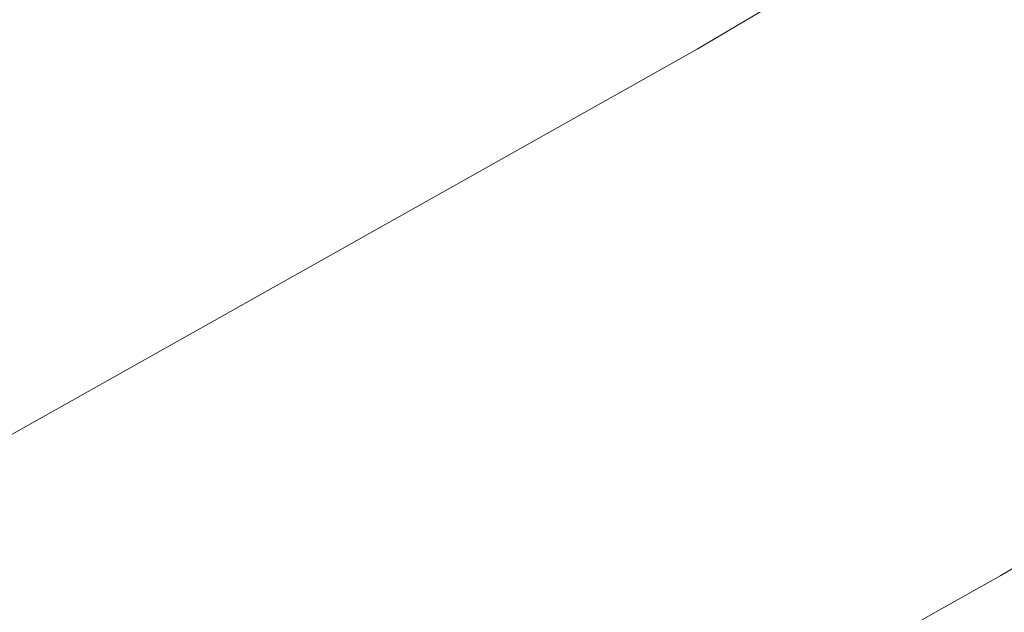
# Model space of a CAD drawing. Header units: millimetres. Extents: x 5 to 415, y 5 to 292.
# Tile 88 of 256: x 358.704 to 359.467, y 92.715 to 93.175. Entities that reach past the tile are written whole.
import ezdxf

# ---------------------------------------------------------------- set-up
doc = ezdxf.new("R2010")
doc.units = ezdxf.units.MM

msp = doc.modelspace()

# ---------------------------------------------------------------- linework, layer by layer
at = {"color": 7, "linetype": 'Continuous', "lineweight": 15, "flags": 128}
for points in [[(352.95633, 90.38786), (353.64242, 90.60466), (354.33234, 90.84447), (355.02562, 91.10713), (355.72178, 91.39245), (356.42034, 91.70025), (357.12082, 92.0303), (357.82275, 92.38239), (358.52565, 92.75627), (359.22902, 93.15169), (359.9324, 93.56837), (360.63529, 94.00604), (361.33722, 94.46438), (362.03771, 94.94309), (362.73627, 95.44183), (363.43243, 95.96028), (364.1257, 96.49806), (364.81562, 97.05481), (365.50171, 97.63016)], [(365.10033, 96.6808), (364.40436, 96.11916), (363.705, 95.57666), (363.00274, 95.05367), (362.29805, 94.55055), (361.59142, 94.06764), (360.88333, 93.60528), (360.17427, 93.16378), (359.46473, 92.74344), (358.75518, 92.34455), (358.04612, 91.96739), (357.33803, 91.61222), (356.6314, 91.27927), (355.92671, 90.96877), (355.22445, 90.68095), (354.52509, 90.41599), (353.82912, 90.17407), (353.13701, 89.95537)]]:
    msp.add_lwpolyline(points, dxfattribs=at)
at = {"color": 7, "linetype": 'Continuous', "lineweight": 15}
msp.add_open_spline([(353.40748, 93.28813), (353.33109, 93.27374), (353.07488, 93.22549), (352.64368, 93.16229), (352.11418, 93.0981), (351.59027, 93.05302), (351.07211, 93.02573), (350.56022, 93.01659), (350.05505, 93.02547), (349.55702, 93.05234), (349.06655, 93.09709), (348.58404, 93.1596), (348.10988, 93.2397), (347.64444, 93.33722), (347.18084, 93.45375), (346.71993, 93.58999), (346.26255, 93.74663), (345.81616, 93.92121), (345.38105, 94.11336), (344.95752, 94.32267), (344.55789, 94.54209), (344.18021, 94.77011), (343.82258, 95.00557), (343.47235, 95.25634), (343.12988, 95.5224), (342.79554, 95.8037), (342.45018, 96.11789), (342.09618, 96.4681), (341.73622, 96.85756), (341.38956, 97.26751), (341.06861, 97.68222), (340.77206, 98.09899), (340.49856, 98.51531), (340.23702, 98.94683), (339.98773, 99.39323), (339.75094, 99.85413), (339.52687, 100.32914), (339.31573, 100.81783), (339.11772, 101.31977), (338.93299, 101.83448), (338.76167, 102.36147), (338.60388, 102.90024), (338.45971, 103.45025), (338.32922, 104.01095), (338.21244, 104.58178), (338.1094, 105.16218), (338.01866, 105.76086), (337.94095, 106.37773), (337.877, 107.01263), (337.82789, 107.65532), (337.79351, 108.30511), (337.77372, 108.96127), (337.76847, 109.60365), (337.7762, 110.23271), (337.79555, 110.84916), (337.82691, 111.47431), (337.87039, 112.10777), (337.92609, 112.74913), (337.99816, 113.43674), (338.08934, 114.17149), (338.20259, 114.95409), (338.33309, 115.74485), (338.47553, 116.51437), (338.62781, 117.26111), (338.7879, 117.98377), (338.96153, 118.71035), (339.1486, 119.44021), (339.34898, 120.17271), (339.5625, 120.90718), (339.78898, 121.64297), (340.0282, 122.37941), (340.27993, 123.11584), (340.54393, 123.8516), (340.81991, 124.58603), (341.10758, 125.31848), (341.40663, 126.04829), (341.71672, 126.77485), (342.03751, 127.49751), (342.37386, 128.22703), (342.72597, 128.96254), (343.09399, 129.70316), (343.47201, 130.43687), (343.85956, 131.16304), (344.25615, 131.88107), (344.64937, 132.56954), (345.03895, 133.23057), (345.4249, 133.86635), (345.82044, 134.49913), (346.22537, 135.12836), (346.63947, 135.75351), (347.08781, 136.41113), (347.57189, 137.09938), (348.09319, 137.81598), (348.6256, 138.52364), (349.14918, 139.19652), (349.66222, 139.83514), (350.16321, 140.44018), (350.6714, 141.03557), (351.18635, 141.62071), (351.70763, 142.19508), (352.23476, 142.75814), (352.76729, 143.30937), (353.30471, 143.84828), (353.84656, 144.3744), (354.39232, 144.8873), (354.9415, 145.38654), (355.49359, 145.87174), (356.04809, 146.34253), (356.60447, 146.79858), (357.16225, 147.23957), (357.72974, 147.67195), (358.30649, 148.09463), (358.89199, 148.50649), (359.47679, 148.90079), (360.06031, 149.27735), (360.64202, 149.63603), (361.20436, 149.96671), (361.74856, 150.27194), (362.27597, 150.55407), (362.80495, 150.82324), (363.33511, 151.07908), (363.86602, 151.32125), (364.42905, 151.56306), (365.02358, 151.80098), (365.64876, 152.03111), (366.27242, 152.24045), (366.87159, 152.42185), (367.44599, 152.5776), (367.99551, 152.70997), (368.54166, 152.82475), (369.08394, 152.92178), (369.62187, 153.00093), (370.15493, 153.0621), (370.68266, 153.10522), (371.20459, 153.13028), (371.72023, 153.13727), (372.22916, 153.12621), (372.73094, 153.09719), (373.22513, 153.05029), (373.71134, 152.98564), (374.18918, 152.90341), (374.65828, 152.80378), (375.12555, 152.68513), (375.59017, 152.54674), (376.05128, 152.38796), (376.50135, 152.21125), (376.94009, 152.017), (377.36722, 151.80561), (377.77028, 151.58423), (378.15126, 151.35426), (378.51221, 151.11703), (378.86546, 150.86395), (379.17702, 150.6246), (379.36664, 150.46336), (379.44463, 150.39705)], degree=3, knots=[0, 0, 0, 0, 0.002812, 0.00943, 0.016051, 0.022672, 0.029291, 0.035906, 0.042515, 0.049117, 0.055708, 0.062288, 0.068855, 0.075405, 0.081939, 0.088763, 0.095564, 0.102339, 0.109088, 0.115807, 0.122496, 0.128562, 0.134653, 0.140769, 0.146907, 0.153067, 0.159247, 0.166553, 0.173882, 0.181232, 0.188599, 0.195189, 0.20179, 0.208398, 0.215013, 0.221632, 0.228252, 0.234873, 0.241492, 0.248107, 0.254716, 0.261318, 0.267909, 0.274489, 0.281056, 0.287607, 0.29414, 0.300964, 0.307765, 0.31454, 0.321289, 0.328008, 0.334697, 0.340763, 0.346854, 0.35297, 0.359108, 0.365268, 0.371448, 0.378754, 0.386083, 0.393433, 0.4008, 0.407391, 0.413991, 0.4206, 0.427214, 0.433833, 0.440453, 0.447074, 0.453693, 0.460308, 0.466918, 0.473519, 0.480111, 0.486691, 0.493257, 0.499808, 0.506341, 0.513165, 0.519966, 0.526742, 0.53349, 0.54021, 0.546898, 0.552964, 0.559055, 0.565171, 0.571309, 0.577469, 0.583649, 0.590955, 0.598285, 0.605634, 0.613001, 0.619592, 0.626192, 0.632801, 0.639415, 0.646034, 0.652655, 0.659275, 0.665894, 0.672509, 0.679119, 0.68572, 0.692312, 0.698892, 0.705458, 0.712009, 0.718542, 0.725366, 0.732167, 0.738943, 0.745691, 0.752411, 0.759099, 0.765165, 0.771257, 0.777372, 0.783511, 0.78967, 0.79585, 0.803156, 0.810486, 0.817835, 0.825202, 0.831793, 0.838393, 0.845002, 0.851616, 0.858235, 0.864856, 0.871477, 0.878096, 0.884711, 0.89132, 0.897921, 0.904513, 0.911093, 0.917659, 0.92421, 0.930744, 0.937567, 0.944368, 0.951144, 0.957892, 0.964612, 0.9713, 0.977366, 0.983458, 0.989573, 0.995712, 1, 1, 1, 1], dxfattribs=at)

doc.saveas('drawing.dxf')
